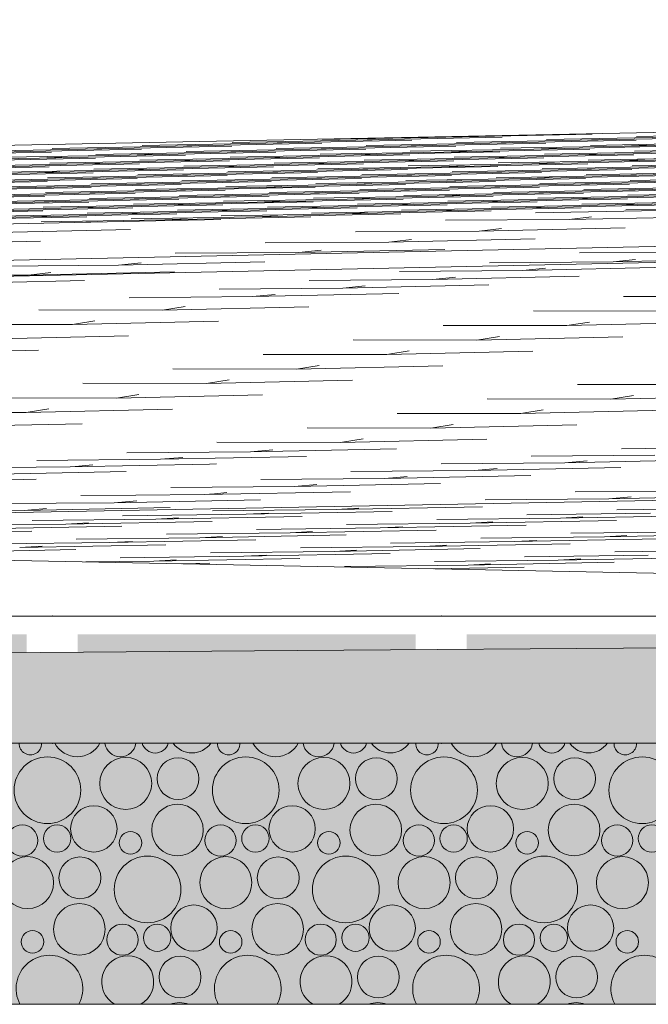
# Model space of a CAD drawing. Header units: millimetres. Extents: x -76432 to -27350, y -300 to 6935.
# Tile 62 of 75: x -30840 to -30494, y -300 to 242. Entities that reach past the tile are written whole.
import ezdxf

# ---------------------------------------------------------------- set-up
doc = ezdxf.new("R2010")
doc.units = ezdxf.units.MM
doc.header["$MEASUREMENT"] = 0
doc.layers.add('Nouveau_Terrain _ Original.Terrain', color=7, linetype='Continuous')
doc.layers.add('Nouveau_VRD _ Voirie 3d.VRD', color=7, linetype='Continuous')

# ---------------------------------------------------------------- blocks, each defined once
blk = doc.blocks.new('Élément de coupe_31')
at = {"layer": 'Nouveau_Terrain _ Original.Terrain', "linetype": 'Continuous', "lineweight": 15, "true_color": 0xf48e54}
h = blk.add_hatch(dxfattribs=at)
h.set_pattern_fill('Terre', color=33, style=0, pattern_type=2)
h.set_pattern_definition([(45, (0, 0), (-137.8858, 137.8858), []), (45, (-45.96, 45.96), (-275.7716, 275.7716), []), (45, (-91.92, 91.92), (-275.7716, 275.7716), []), (135, (-137.886, 137.886), (45.96194, 45.96194), [195, -195])])
h.paths.add_polyline_path([(-45278.93, -182.88), (-48767.24, -201.74), (-53028.52, -224.87), (-58189.71, -253.03), (-64406.44, -287.14), (-66736.01, -300), (-27349.9, -300), (-27349.9, -80.38), (-30347.05, -102.7), (-30687.31, -105.32), (-30979.52, -107.48), (-31257.53, -109.37), (-31550.89, -111.18), (-31862.67, -112.95), (-32189.06, -114.67), (-32526.08, -116.34), (-40248.03, -155.83), (-42463.99, -167.72)])
at = {"layer": 'Nouveau_Terrain _ Original.Terrain', "color": 7, "linetype": 'Continuous', "lineweight": 15}
for p, q in [((-27349.9, 242.02), (-33618.28, 118.16)), ((-27349.9, 183.09), (-33618.28, 51.45)), ((-33618.28, 41.72), (-27349.9, 175.38)), ((-28602.27, 12.4), (-31527.12, -42))]:
    blk.add_line(p, q, dxfattribs=at)
at = {"layer": 'Nouveau_Terrain _ Original.Terrain', "color": 114, "linetype": 'Continuous', "lineweight": 15, "true_color": 0x00ad56}
for p, q in [((-30605.5, 177.27), (-30525.07, 178.92)), ((-30605.5, 177.27), (-30525.07, 178.92)), ((-30432.55, 178.96), (-30500.58, 177.71)), ((-30432.55, 178.96), (-30500.58, 177.71)), ((-30704.67, 173.99), (-30772.7, 172.75)), ((-30704.67, 173.99), (-30772.7, 172.75)), ((-30754.25, 172.35), (-30673.83, 174)), ((-30754.25, 172.35), (-30673.83, 174)), ((-30655.08, 175.63), (-30723.11, 174.39)), ((-30655.08, 175.63), (-30723.11, 174.39)), ((-30704.67, 173.99), (-30624.24, 175.64)), ((-30704.67, 173.99), (-30624.24, 175.64)), ((-30704.67, 173.99), (-30692.27, 174.4)), ((-30704.67, 173.99), (-30692.27, 174.4)), ((-30605.5, 177.27), (-30673.53, 176.02)), ((-30605.5, 177.27), (-30673.53, 176.02)), ((-30655.08, 175.63), (-30574.66, 177.28)), ((-30655.08, 175.63), (-30574.66, 177.28)), ((-30655.08, 175.63), (-30642.69, 176.04)), ((-30655.08, 175.63), (-30642.69, 176.04)), ((-30581.31, 174.04), (-30649.34, 172.8)), ((-30581.31, 174.04), (-30649.34, 172.8)), ((-30630.89, 172.4), (-30550.47, 174.05)), ((-30630.89, 172.4), (-30550.47, 174.05)), ((-30605.5, 177.27), (-30593.1, 177.67)), ((-30605.5, 177.27), (-30593.1, 177.67)), ((-30531.72, 175.68), (-30599.75, 174.44)), ((-30531.72, 175.68), (-30599.75, 174.44)), ((-30581.31, 174.04), (-30500.88, 175.69)), ((-30581.31, 174.04), (-30500.88, 175.69)), ((-30581.31, 174.04), (-30568.91, 174.45)), ((-30581.31, 174.04), (-30568.91, 174.45)), ((-30482.14, 177.32), (-30550.16, 176.08)), ((-30482.14, 177.32), (-30550.16, 176.08)), ((-30531.72, 175.68), (-30451.3, 177.33)), ((-30531.72, 175.68), (-30451.3, 177.33)), ((-30531.72, 175.68), (-30519.32, 176.09)), ((-30531.72, 175.68), (-30519.32, 176.09)), ((-30457.94, 174.09), (-30525.97, 172.85)), ((-30457.94, 174.09), (-30525.97, 172.85)), ((-30507.53, 172.46), (-30427.1, 174.11)), ((-30507.53, 172.46), (-30427.1, 174.11)), ((-30903.01, 167.44), (-30822.58, 169.09)), ((-30903.01, 167.44), (-30822.58, 169.09)), ((-30803.84, 170.71), (-30871.87, 169.47)), ((-30803.84, 170.71), (-30871.87, 169.47)), ((-30853.42, 169.08), (-30773, 170.73)), ((-30853.42, 169.08), (-30773, 170.73)), ((-30754.25, 172.35), (-30822.28, 171.11)), ((-30754.25, 172.35), (-30822.28, 171.11)), ((-30803.84, 170.71), (-30723.41, 172.36)), ((-30803.84, 170.71), (-30723.41, 172.36)), ((-30803.84, 170.71), (-30791.44, 171.12)), ((-30803.84, 170.71), (-30791.44, 171.12)), ((-30730.06, 169.13), (-30798.09, 167.89)), ((-30730.06, 169.13), (-30798.09, 167.89)), ((-30779.65, 167.49), (-30699.22, 169.14)), ((-30779.65, 167.49), (-30699.22, 169.14)), ((-30754.25, 172.35), (-30741.86, 172.76)), ((-30754.25, 172.35), (-30741.86, 172.76)), ((-30680.48, 170.77), (-30748.51, 169.52)), ((-30680.48, 170.77), (-30748.51, 169.52)), ((-30730.06, 169.13), (-30649.64, 170.78)), ((-30730.06, 169.13), (-30649.64, 170.78)), ((-30730.06, 169.13), (-30717.67, 169.54)), ((-30730.06, 169.13), (-30717.67, 169.54)), ((-30630.89, 172.4), (-30698.92, 171.16)), ((-30630.89, 172.4), (-30698.92, 171.16)), ((-30680.48, 170.77), (-30600.05, 172.42)), ((-30680.48, 170.77), (-30600.05, 172.42)), ((-30680.48, 170.77), (-30668.08, 171.18)), ((-30680.48, 170.77), (-30668.08, 171.18)), ((-30606.7, 169.18), (-30674.73, 167.94)), ((-30606.7, 169.18), (-30674.73, 167.94)), ((-30656.29, 167.54), (-30575.86, 169.19)), ((-30656.29, 167.54), (-30575.86, 169.19)), ((-30630.89, 172.4), (-30618.5, 172.81)), ((-30630.89, 172.4), (-30618.5, 172.81)), ((-30557.12, 170.82), (-30625.15, 169.58)), ((-30557.12, 170.82), (-30625.15, 169.58)), ((-30606.7, 169.18), (-30526.28, 170.83)), ((-30606.7, 169.18), (-30526.28, 170.83)), ((-30606.7, 169.18), (-30594.3, 169.59)), ((-30606.7, 169.18), (-30594.3, 169.59)), ((-30507.53, 172.46), (-30575.56, 171.21)), ((-30507.53, 172.46), (-30575.56, 171.21)), ((-30557.12, 170.82), (-30476.69, 172.47)), ((-30557.12, 170.82), (-30476.69, 172.47)), ((-30557.12, 170.82), (-30544.72, 171.23)), ((-30557.12, 170.82), (-30544.72, 171.23)), ((-30483.34, 169.23), (-30551.37, 167.99)), ((-30483.34, 169.23), (-30551.37, 167.99)), ((-30532.93, 167.59), (-30452.5, 169.24)), ((-30532.93, 167.59), (-30452.5, 169.24)), ((-30507.53, 172.46), (-30495.13, 172.87)), ((-30507.53, 172.46), (-30495.13, 172.87)), ((-30433.75, 170.87), (-30501.78, 169.63)), ((-30433.75, 170.87), (-30501.78, 169.63)), ((-30829.23, 165.85), (-30897.26, 164.61)), ((-30829.23, 165.85), (-30897.26, 164.61)), ((-30878.82, 164.21), (-30798.39, 165.87)), ((-30878.82, 164.21), (-30798.39, 165.87)), ((-30805.04, 162.63), (-30873.07, 161.39)), ((-30805.04, 162.63), (-30873.07, 161.39)), ((-30854.63, 160.99), (-30774.2, 162.64)), ((-30854.63, 160.99), (-30774.2, 162.64)), ((-30779.65, 167.49), (-30847.68, 166.25)), ((-30779.65, 167.49), (-30847.68, 166.25)), ((-30829.23, 165.85), (-30748.81, 167.5)), ((-30829.23, 165.85), (-30748.81, 167.5)), ((-30829.23, 165.85), (-30816.84, 166.26)), ((-30829.23, 165.85), (-30816.84, 166.26)), ((-30755.46, 164.27), (-30823.49, 163.02)), ((-30755.46, 164.27), (-30823.49, 163.02)), ((-30805.04, 162.63), (-30724.62, 164.28)), ((-30805.04, 162.63), (-30724.62, 164.28)), ((-30805.04, 162.63), (-30792.65, 163.04)), ((-30805.04, 162.63), (-30792.65, 163.04)), ((-30779.65, 167.49), (-30767.25, 167.9)), ((-30779.65, 167.49), (-30767.25, 167.9)), ((-30705.87, 165.9), (-30773.9, 164.66)), ((-30705.87, 165.9), (-30773.9, 164.66)), ((-30755.46, 164.27), (-30675.03, 165.92)), ((-30755.46, 164.27), (-30675.03, 165.92)), ((-30755.46, 164.27), (-30743.06, 164.68)), ((-30755.46, 164.27), (-30743.06, 164.68)), ((-30681.68, 162.68), (-30749.71, 161.44)), ((-30681.68, 162.68), (-30749.71, 161.44)), ((-30731.27, 161.04), (-30650.84, 162.69)), ((-30731.27, 161.04), (-30650.84, 162.69)), ((-30656.29, 167.54), (-30724.32, 166.3)), ((-30656.29, 167.54), (-30724.32, 166.3)), ((-30705.87, 165.9), (-30625.45, 167.55)), ((-30705.87, 165.9), (-30625.45, 167.55)), ((-30705.87, 165.9), (-30693.48, 166.31)), ((-30705.87, 165.9), (-30693.48, 166.31)), ((-30632.1, 164.32), (-30700.13, 163.08)), ((-30632.1, 164.32), (-30700.13, 163.08)), ((-30681.68, 162.68), (-30601.26, 164.33)), ((-30681.68, 162.68), (-30601.26, 164.33)), ((-30681.68, 162.68), (-30669.29, 163.09)), ((-30681.68, 162.68), (-30669.29, 163.09)), ((-30656.29, 167.54), (-30643.89, 167.95)), ((-30656.29, 167.54), (-30643.89, 167.95)), ((-30582.51, 165.96), (-30650.54, 164.71)), ((-30582.51, 165.96), (-30650.54, 164.71)), ((-30632.1, 164.32), (-30551.67, 165.97)), ((-30632.1, 164.32), (-30551.67, 165.97)), ((-30632.1, 164.32), (-30619.7, 164.73)), ((-30632.1, 164.32), (-30619.7, 164.73)), ((-30558.32, 162.73), (-30626.35, 161.49)), ((-30558.32, 162.73), (-30626.35, 161.49)), ((-30607.91, 161.09), (-30527.48, 162.75)), ((-30607.91, 161.09), (-30527.48, 162.75)), ((-30532.93, 167.59), (-30600.95, 166.35)), ((-30532.93, 167.59), (-30600.95, 166.35)), ((-30582.51, 165.96), (-30502.08, 167.61)), ((-30582.51, 165.96), (-30502.08, 167.61)), ((-30582.51, 165.96), (-30570.11, 166.37)), ((-30582.51, 165.96), (-30570.11, 166.37)), ((-30508.73, 164.37), (-30576.76, 163.13)), ((-30508.73, 164.37), (-30576.76, 163.13)), ((-30558.32, 162.73), (-30477.89, 164.38)), ((-30558.32, 162.73), (-30477.89, 164.38)), ((-30558.32, 162.73), (-30545.92, 163.14)), ((-30558.32, 162.73), (-30545.92, 163.14)), ((-30532.93, 167.59), (-30520.53, 168)), ((-30532.93, 167.59), (-30520.53, 168)), ((-30459.15, 166.01), (-30527.18, 164.77)), ((-30459.15, 166.01), (-30527.18, 164.77)), ((-30508.73, 164.37), (-30428.31, 166.02)), ((-30508.73, 164.37), (-30428.31, 166.02)), ((-30508.73, 164.37), (-30496.34, 164.78)), ((-30508.73, 164.37), (-30496.34, 164.78)), ((-30434.96, 162.78), (-30502.99, 161.54)), ((-30434.96, 162.78), (-30502.99, 161.54)), ((-30904.21, 159.35), (-30823.79, 161)), ((-30904.21, 159.35), (-30823.79, 161)), ((-30830.44, 157.77), (-30898.47, 156.53)), ((-30830.44, 157.77), (-30898.47, 156.53)), ((-30880.02, 156.13), (-30799.6, 157.78)), ((-30880.02, 156.13), (-30799.6, 157.78)), ((-30780.85, 159.4), (-30848.88, 158.16)), ((-30780.85, 159.4), (-30848.88, 158.16)), ((-30830.44, 157.77), (-30750.01, 159.42)), ((-30830.44, 157.77), (-30750.01, 159.42)), ((-30830.44, 157.77), (-30818.04, 158.18)), ((-30830.44, 157.77), (-30818.04, 158.18)), ((-30731.27, 161.04), (-30799.3, 159.8)), ((-30731.27, 161.04), (-30799.3, 159.8)), ((-30780.85, 159.4), (-30700.43, 161.06)), ((-30780.85, 159.4), (-30700.43, 161.06)), ((-30780.85, 159.4), (-30768.46, 159.81)), ((-30780.85, 159.4), (-30768.46, 159.81)), ((-30707.08, 157.82), (-30775.11, 156.58)), ((-30707.08, 157.82), (-30775.11, 156.58)), ((-30756.66, 156.18), (-30676.24, 157.83)), ((-30756.66, 156.18), (-30676.24, 157.83)), ((-30731.27, 161.04), (-30718.87, 161.45)), ((-30731.27, 161.04), (-30718.87, 161.45)), ((-30657.49, 159.46), (-30725.52, 158.21)), ((-30657.49, 159.46), (-30725.52, 158.21)), ((-30707.08, 157.82), (-30626.65, 159.47)), ((-30707.08, 157.82), (-30626.65, 159.47)), ((-30707.08, 157.82), (-30694.68, 158.23)), ((-30707.08, 157.82), (-30694.68, 158.23)), ((-30607.91, 161.09), (-30675.93, 159.85)), ((-30607.91, 161.09), (-30675.93, 159.85)), ((-30657.49, 159.46), (-30577.06, 161.11)), ((-30657.49, 159.46), (-30577.06, 161.11)), ((-30657.49, 159.46), (-30645.09, 159.87)), ((-30657.49, 159.46), (-30645.09, 159.87)), ((-30583.71, 157.87), (-30651.74, 156.63)), ((-30583.71, 157.87), (-30651.74, 156.63)), ((-30633.3, 156.23), (-30552.87, 157.88)), ((-30633.3, 156.23), (-30552.87, 157.88)), ((-30607.91, 161.09), (-30595.51, 161.5)), ((-30607.91, 161.09), (-30595.51, 161.5)), ((-30534.13, 159.51), (-30602.16, 158.27)), ((-30534.13, 159.51), (-30602.16, 158.27)), ((-30583.71, 157.87), (-30503.29, 159.52)), ((-30583.71, 157.87), (-30503.29, 159.52)), ((-30583.71, 157.87), (-30571.32, 158.28)), ((-30583.71, 157.87), (-30571.32, 158.28)), ((-30484.54, 161.15), (-30552.57, 159.9)), ((-30484.54, 161.15), (-30552.57, 159.9)), ((-30534.13, 159.51), (-30453.7, 161.16)), ((-30534.13, 159.51), (-30453.7, 161.16)), ((-30534.13, 159.51), (-30521.73, 159.92)), ((-30534.13, 159.51), (-30521.73, 159.92)), ((-30460.35, 157.92), (-30528.38, 156.68)), ((-30460.35, 157.92), (-30528.38, 156.68)), ((-30509.94, 156.28), (-30429.51, 157.94)), ((-30509.94, 156.28), (-30429.51, 157.94)), ((-30905.42, 151.27), (-30824.99, 152.92)), ((-30905.42, 151.27), (-30824.99, 152.92)), ((-30806.25, 154.54), (-30874.28, 153.3)), ((-30806.25, 154.54), (-30874.28, 153.3)), ((-30855.83, 152.9), (-30775.41, 154.56)), ((-30855.83, 152.9), (-30775.41, 154.56)), ((-30756.66, 156.18), (-30824.69, 154.94)), ((-30756.66, 156.18), (-30824.69, 154.94)), ((-30806.25, 154.54), (-30725.82, 156.19)), ((-30806.25, 154.54), (-30725.82, 156.19)), ((-30806.25, 154.54), (-30793.85, 154.95)), ((-30806.25, 154.54), (-30793.85, 154.95)), ((-30732.47, 152.96), (-30800.5, 151.72)), ((-30732.47, 152.96), (-30800.5, 151.72)), ((-30782.06, 151.32), (-30701.63, 152.97)), ((-30782.06, 151.32), (-30701.63, 152.97)), ((-30756.66, 156.18), (-30744.27, 156.59)), ((-30756.66, 156.18), (-30744.27, 156.59)), ((-30682.89, 154.59), (-30750.92, 153.35)), ((-30682.89, 154.59), (-30750.92, 153.35)), ((-30732.47, 152.96), (-30652.05, 154.61)), ((-30732.47, 152.96), (-30652.05, 154.61)), ((-30732.47, 152.96), (-30720.07, 153.37)), ((-30732.47, 152.96), (-30720.07, 153.37)), ((-30633.3, 156.23), (-30701.33, 154.99)), ((-30633.3, 156.23), (-30701.33, 154.99)), ((-30682.89, 154.59), (-30602.46, 156.25)), ((-30682.89, 154.59), (-30602.46, 156.25)), ((-30682.89, 154.59), (-30670.49, 155)), ((-30682.89, 154.59), (-30670.49, 155)), ((-30609.11, 153.01), (-30677.14, 151.77)), ((-30609.11, 153.01), (-30677.14, 151.77)), ((-30658.7, 151.37), (-30578.27, 153.02)), ((-30658.7, 151.37), (-30578.27, 153.02)), ((-30658.7, 151.37), (-30646.3, 151.78)), ((-30658.7, 151.37), (-30646.3, 151.78)), ((-30633.3, 156.23), (-30620.9, 156.64)), ((-30633.3, 156.23), (-30620.9, 156.64)), ((-30559.52, 154.65), (-30627.55, 153.41)), ((-30559.52, 154.65), (-30627.55, 153.41)), ((-30609.11, 153.01), (-30528.68, 154.66)), ((-30609.11, 153.01), (-30528.68, 154.66)), ((-30609.11, 153.01), (-30596.71, 153.42)), ((-30609.11, 153.01), (-30596.71, 153.42)), ((-30509.94, 156.28), (-30577.97, 155.04)), ((-30509.94, 156.28), (-30577.97, 155.04)), ((-30559.52, 154.65), (-30479.1, 156.3)), ((-30559.52, 154.65), (-30479.1, 156.3)), ((-30559.52, 154.65), (-30547.13, 155.06)), ((-30559.52, 154.65), (-30547.13, 155.06)), ((-30485.75, 153.06), (-30553.78, 151.82)), ((-30485.75, 153.06), (-30553.78, 151.82)), ((-30535.33, 151.42), (-30454.91, 153.07)), ((-30535.33, 151.42), (-30454.91, 153.07)), ((-30535.33, 151.42), (-30522.94, 151.83)), ((-30535.33, 151.42), (-30522.94, 151.83)), ((-30509.94, 156.28), (-30497.54, 156.69)), ((-30509.94, 156.28), (-30497.54, 156.69)), ((-30436.16, 154.7), (-30504.19, 153.46)), ((-30436.16, 154.7), (-30504.19, 153.46)), ((-30831.64, 149.68), (-30899.67, 148.44)), ((-30831.64, 149.68), (-30899.67, 148.44)), ((-30881.23, 148.04), (-30800.8, 149.69)), ((-30881.23, 148.04), (-30800.8, 149.69)), ((-30807.45, 146.46), (-30875.48, 145.22)), ((-30807.45, 146.46), (-30875.48, 145.22)), ((-30857.04, 144.82), (-30776.61, 146.47)), ((-30857.04, 144.82), (-30776.61, 146.47)), ((-30782.06, 151.32), (-30850.09, 150.08)), ((-30782.06, 151.32), (-30850.09, 150.08)), ((-30831.64, 149.68), (-30751.22, 151.33)), ((-30831.64, 149.68), (-30751.22, 151.33)), ((-30831.64, 149.68), (-30819.25, 150.09)), ((-30831.64, 149.68), (-30819.25, 150.09)), ((-30757.87, 148.09), (-30825.9, 146.85)), ((-30757.87, 148.09), (-30825.9, 146.85)), ((-30807.45, 146.46), (-30727.03, 148.11)), ((-30807.45, 146.46), (-30727.03, 148.11)), ((-30807.45, 146.46), (-30795.06, 146.87)), ((-30807.45, 146.46), (-30795.06, 146.87)), ((-30782.06, 151.32), (-30769.66, 151.73)), ((-30782.06, 151.32), (-30769.66, 151.73)), ((-30708.28, 149.73), (-30776.31, 148.49)), ((-30708.28, 149.73), (-30776.31, 148.49)), ((-30757.87, 148.09), (-30677.44, 149.75)), ((-30757.87, 148.09), (-30677.44, 149.75)), ((-30757.87, 148.09), (-30745.47, 148.5)), ((-30757.87, 148.09), (-30745.47, 148.5)), ((-30684.09, 146.51), (-30752.12, 145.27)), ((-30684.09, 146.51), (-30752.12, 145.27)), ((-30733.68, 144.87), (-30653.25, 146.52)), ((-30733.68, 144.87), (-30653.25, 146.52)), ((-30658.7, 151.37), (-30726.72, 150.13)), ((-30658.7, 151.37), (-30726.72, 150.13)), ((-30708.28, 149.73), (-30627.85, 151.38)), ((-30708.28, 149.73), (-30627.85, 151.38)), ((-30708.28, 149.73), (-30695.88, 150.14)), ((-30708.28, 149.73), (-30695.88, 150.14)), ((-30634.5, 148.15), (-30702.53, 146.91)), ((-30634.5, 148.15), (-30702.53, 146.91)), ((-30684.09, 146.51), (-30603.66, 148.16)), ((-30684.09, 146.51), (-30603.66, 148.16)), ((-30684.09, 146.51), (-30671.69, 146.92)), ((-30684.09, 146.51), (-30671.69, 146.92)), ((-30584.92, 149.78), (-30652.95, 148.54)), ((-30584.92, 149.78), (-30652.95, 148.54)), ((-30634.5, 148.15), (-30554.08, 149.8)), ((-30634.5, 148.15), (-30554.08, 149.8)), ((-30634.5, 148.15), (-30622.11, 148.56)), ((-30634.5, 148.15), (-30622.11, 148.56)), ((-30560.73, 146.56), (-30628.76, 145.32)), ((-30560.73, 146.56), (-30628.76, 145.32)), ((-30610.31, 144.92), (-30529.89, 146.57)), ((-30610.31, 144.92), (-30529.89, 146.57)), ((-30535.33, 151.42), (-30603.36, 150.18)), ((-30535.33, 151.42), (-30603.36, 150.18)), ((-30584.92, 149.78), (-30504.49, 151.44)), ((-30584.92, 149.78), (-30504.49, 151.44)), ((-30584.92, 149.78), (-30572.52, 150.19)), ((-30584.92, 149.78), (-30572.52, 150.19)), ((-30511.14, 148.2), (-30579.17, 146.96)), ((-30511.14, 148.2), (-30579.17, 146.96)), ((-30560.73, 146.56), (-30480.3, 148.21)), ((-30560.73, 146.56), (-30480.3, 148.21)), ((-30560.73, 146.56), (-30548.33, 146.97)), ((-30560.73, 146.56), (-30548.33, 146.97)), ((-30461.56, 149.84), (-30529.59, 148.6)), ((-30461.56, 149.84), (-30529.59, 148.6)), ((-30511.14, 148.2), (-30430.72, 149.85)), ((-30511.14, 148.2), (-30430.72, 149.85)), ((-30511.14, 148.2), (-30498.75, 148.61)), ((-30511.14, 148.2), (-30498.75, 148.61)), ((-30437.37, 146.61), (-30505.4, 145.37)), ((-30437.37, 146.61), (-30505.4, 145.37)), ((-30906.62, 143.18), (-30826.2, 144.83)), ((-30906.62, 143.18), (-30826.2, 144.83)), ((-30832.85, 141.6), (-30900.88, 140.35)), ((-30832.85, 141.6), (-30900.88, 140.35)), ((-30882.43, 139.96), (-30802.01, 141.61)), ((-30882.43, 139.96), (-30802.01, 141.61)), ((-30783.26, 143.23), (-30851.29, 141.99)), ((-30783.26, 143.23), (-30851.29, 141.99)), ((-30832.85, 141.6), (-30752.42, 143.25)), ((-30832.85, 141.6), (-30752.42, 143.25)), ((-30832.85, 141.6), (-30820.45, 142)), ((-30832.85, 141.6), (-30820.45, 142)), ((-30733.68, 144.87), (-30801.7, 143.63)), ((-30733.68, 144.87), (-30801.7, 143.63)), ((-30783.26, 143.23), (-30702.83, 144.88)), ((-30783.26, 143.23), (-30702.83, 144.88)), ((-30783.26, 143.23), (-30770.86, 143.64)), ((-30783.26, 143.23), (-30770.86, 143.64)), ((-30709.48, 141.65), (-30777.51, 140.41)), ((-30709.48, 141.65), (-30777.51, 140.41)), ((-30759.07, 140.01), (-30678.64, 141.66)), ((-30759.07, 140.01), (-30678.64, 141.66)), ((-30733.68, 144.87), (-30721.28, 145.28)), ((-30733.68, 144.87), (-30721.28, 145.28)), ((-30659.9, 143.29), (-30727.93, 142.04)), ((-30659.9, 143.29), (-30727.93, 142.04)), ((-30709.48, 141.65), (-30629.06, 143.3)), ((-30709.48, 141.65), (-30629.06, 143.3)), ((-30709.48, 141.65), (-30697.09, 142.06)), ((-30709.48, 141.65), (-30697.09, 142.06)), ((-30610.31, 144.92), (-30678.34, 143.68)), ((-30610.31, 144.92), (-30678.34, 143.68)), ((-30659.9, 143.29), (-30579.47, 144.94)), ((-30659.9, 143.29), (-30579.47, 144.94)), ((-30659.9, 143.29), (-30647.5, 143.69)), ((-30659.9, 143.29), (-30647.5, 143.69)), ((-30586.12, 141.7), (-30654.15, 140.46)), ((-30586.12, 141.7), (-30654.15, 140.46)), ((-30635.71, 140.06), (-30555.28, 141.71)), ((-30635.71, 140.06), (-30555.28, 141.71)), ((-30610.31, 144.92), (-30597.92, 145.33)), ((-30610.31, 144.92), (-30597.92, 145.33)), ((-30536.54, 143.34), (-30604.57, 142.1)), ((-30536.54, 143.34), (-30604.57, 142.1)), ((-30586.12, 141.7), (-30505.7, 143.35)), ((-30586.12, 141.7), (-30505.7, 143.35)), ((-30586.12, 141.7), (-30573.73, 142.11)), ((-30586.12, 141.7), (-30573.73, 142.11)), ((-30486.95, 144.97), (-30554.98, 143.73)), ((-30486.95, 144.97), (-30554.98, 143.73)), ((-30536.54, 143.34), (-30456.11, 144.99)), ((-30536.54, 143.34), (-30456.11, 144.99)), ((-30536.54, 143.34), (-30524.14, 143.75)), ((-30536.54, 143.34), (-30524.14, 143.75)), ((-30462.76, 141.75), (-30530.79, 140.51)), ((-30462.76, 141.75), (-30530.79, 140.51)), ((-30512.35, 140.11), (-30431.92, 141.76)), ((-30512.35, 140.11), (-30431.92, 141.76)), ((-30907.83, 135.1), (-30827.4, 136.75)), ((-30907.83, 135.1), (-30827.4, 136.75)), ((-30808.66, 138.37), (-30876.69, 137.13)), ((-30808.66, 138.37), (-30876.69, 137.13)), ((-30858.24, 136.73), (-30777.82, 138.38)), ((-30858.24, 136.73), (-30777.82, 138.38)), ((-30759.07, 140.01), (-30827.1, 138.77)), ((-30759.07, 140.01), (-30827.1, 138.77)), ((-30808.66, 138.37), (-30728.23, 140.02)), ((-30808.66, 138.37), (-30728.23, 140.02)), ((-30808.66, 138.37), (-30796.26, 138.78)), ((-30808.66, 138.37), (-30796.26, 138.78)), ((-30734.88, 136.79), (-30802.91, 135.54)), ((-30734.88, 136.79), (-30802.91, 135.54)), ((-30784.46, 135.15), (-30704.04, 136.8)), ((-30784.46, 135.15), (-30704.04, 136.8)), ((-30784.46, 135.15), (-30772.07, 135.56)), ((-30784.46, 135.15), (-30772.07, 135.56)), ((-30759.07, 140.01), (-30746.67, 140.42)), ((-30759.07, 140.01), (-30746.67, 140.42)), ((-30685.29, 138.42), (-30753.32, 137.18)), ((-30685.29, 138.42), (-30753.32, 137.18)), ((-30734.88, 136.79), (-30654.45, 138.44)), ((-30734.88, 136.79), (-30654.45, 138.44)), ((-30734.88, 136.79), (-30722.48, 137.19)), ((-30734.88, 136.79), (-30722.48, 137.19)), ((-30635.71, 140.06), (-30703.74, 138.82)), ((-30635.71, 140.06), (-30703.74, 138.82)), ((-30685.29, 138.42), (-30604.87, 140.07)), ((-30685.29, 138.42), (-30604.87, 140.07)), ((-30685.29, 138.42), (-30672.9, 138.83)), ((-30685.29, 138.42), (-30672.9, 138.83)), ((-30611.52, 136.84), (-30679.55, 135.6)), ((-30611.52, 136.84), (-30679.55, 135.6)), ((-30661.1, 135.2), (-30580.68, 136.85)), ((-30661.1, 135.2), (-30580.68, 136.85)), ((-30661.1, 135.2), (-30648.71, 135.61)), ((-30661.1, 135.2), (-30648.71, 135.61)), ((-30635.71, 140.06), (-30623.31, 140.47)), ((-30635.71, 140.06), (-30623.31, 140.47)), ((-30561.93, 138.48), (-30629.96, 137.23)), ((-30561.93, 138.48), (-30629.96, 137.23)), ((-30611.52, 136.84), (-30531.09, 138.49)), ((-30611.52, 136.84), (-30531.09, 138.49)), ((-30611.52, 136.84), (-30599.12, 137.25)), ((-30611.52, 136.84), (-30599.12, 137.25)), ((-30512.35, 140.11), (-30580.38, 138.87)), ((-30512.35, 140.11), (-30580.38, 138.87)), ((-30561.93, 138.48), (-30481.51, 140.13)), ((-30561.93, 138.48), (-30481.51, 140.13)), ((-30561.93, 138.48), (-30549.54, 138.88)), ((-30561.93, 138.48), (-30549.54, 138.88)), ((-30488.16, 136.89), (-30556.19, 135.65)), ((-30488.16, 136.89), (-30556.19, 135.65)), ((-30512.35, 140.11), (-30499.95, 140.52)), ((-30512.35, 140.11), (-30499.95, 140.52)), ((-30438.57, 138.53), (-30506.6, 137.29)), ((-30438.57, 138.53), (-30506.6, 137.29)), ((-30834.05, 133.51), (-30902.08, 132.27)), ((-30834.05, 133.51), (-30902.08, 132.27)), ((-30883.64, 131.87), (-30803.21, 133.52)), ((-30883.64, 131.87), (-30803.21, 133.52)), ((-30809.86, 130.29), (-30877.89, 129.04)), ((-30809.86, 130.29), (-30877.89, 129.04)), ((-30784.46, 135.15), (-30852.49, 133.91)), ((-30784.46, 135.15), (-30852.49, 133.91)), ((-30834.05, 133.51), (-30753.62, 135.16)), ((-30834.05, 133.51), (-30753.62, 135.16)), ((-30834.05, 133.51), (-30821.65, 133.92)), ((-30834.05, 133.51), (-30821.65, 133.92)), ((-30760.27, 131.92), (-30828.3, 130.68)), ((-30760.27, 131.92), (-30828.3, 130.68)), ((-30809.86, 130.29), (-30729.43, 131.94)), ((-30809.86, 130.29), (-30729.43, 131.94)), ((-30809.86, 130.29), (-30797.46, 130.7)), ((-30809.86, 130.29), (-30797.46, 130.7)), ((-30710.69, 133.56), (-30778.72, 132.32)), ((-30710.69, 133.56), (-30778.72, 132.32)), ((-30760.27, 131.92), (-30679.85, 133.57)), ((-30760.27, 131.92), (-30679.85, 133.57)), ((-30760.27, 131.92), (-30747.88, 132.33)), ((-30760.27, 131.92), (-30747.88, 132.33)), ((-30661.1, 135.2), (-30729.13, 133.96)), ((-30661.1, 135.2), (-30729.13, 133.96)), ((-30710.69, 133.56), (-30630.26, 135.21)), ((-30710.69, 133.56), (-30630.26, 135.21)), ((-30710.69, 133.56), (-30698.29, 133.97)), ((-30710.69, 133.56), (-30698.29, 133.97)), ((-30537.74, 131.95), (-30605.77, 131.72)), ((-30537.74, 131.95), (-30605.77, 131.72)), ((-30537.74, 131.95), (-30457.32, 133.78)), ((-30537.74, 131.95), (-30457.32, 133.78)), ((-30537.74, 131.95), (-30525.35, 133.55)), ((-30537.74, 131.95), (-30525.35, 133.55)), ((-30859.45, 124.61), (-30779.02, 126.44)), ((-30859.45, 124.61), (-30779.02, 126.44)), ((-30587.33, 125.52), (-30655.36, 125.29)), ((-30587.33, 125.52), (-30655.36, 125.29)), ((-30587.33, 125.52), (-30506.9, 127.36)), ((-30587.33, 125.52), (-30506.9, 127.36)), ((-30587.33, 125.52), (-30574.93, 127.13)), ((-30587.33, 125.52), (-30574.93, 127.13)), ((-30909.03, 118.18), (-30828.6, 120.02)), ((-30909.03, 118.18), (-30828.6, 120.02)), ((-30636.91, 119.57), (-30704.94, 119.2)), ((-30636.91, 119.57), (-30704.94, 119.2)), ((-30636.91, 119.57), (-30556.49, 121.38)), ((-30636.91, 119.57), (-30556.49, 121.38)), ((-30636.91, 119.57), (-30624.52, 121.01)), ((-30636.91, 119.57), (-30624.52, 121.01)), ((-30686.5, 113.79), (-30606.07, 115.6)), ((-30686.5, 113.79), (-30606.07, 115.6)), ((-30686.5, 113.79), (-30674.1, 115.23)), ((-30686.5, 113.79), (-30674.1, 115.23)), ((-30463.97, 114.08), (-30532, 113.6)), ((-30463.97, 114.08), (-30532, 113.6)), ((-30785.67, 106.81), (-30705.24, 108.63)), ((-30785.67, 106.81), (-30705.24, 108.63)), ((-30686.5, 113.79), (-30754.53, 113.42)), ((-30686.5, 113.79), (-30754.53, 113.42)), ((-30513.55, 108.74), (-30581.58, 108.26)), ((-30513.55, 108.74), (-30581.58, 108.26)), ((-30513.55, 108.74), (-30433.13, 110.55)), ((-30513.55, 108.74), (-30433.13, 110.55)), ((-30513.55, 108.74), (-30501.15, 110.07)), ((-30513.55, 108.74), (-30501.15, 110.07)), ((-30785.67, 106.81), (-30853.7, 106.33)), ((-30785.67, 106.81), (-30853.7, 106.33)), ((-30835.25, 101.47), (-30754.83, 103.29)), ((-30835.25, 101.47), (-30754.83, 103.29)), ((-30785.67, 106.81), (-30773.27, 108.15)), ((-30785.67, 106.81), (-30773.27, 108.15)), ((-30563.14, 103.93), (-30631.17, 103.36)), ((-30563.14, 103.93), (-30631.17, 103.36)), ((-30563.14, 103.93), (-30482.71, 105.74)), ((-30563.14, 103.93), (-30482.71, 105.74)), ((-30563.14, 103.93), (-30550.74, 105.17)), ((-30563.14, 103.93), (-30550.74, 105.17)), ((-30835.25, 101.47), (-30903.28, 100.99)), ((-30835.25, 101.47), (-30903.28, 100.99)), ((-30884.84, 96.69), (-30804.41, 98.5)), ((-30884.84, 96.69), (-30804.41, 98.5)), ((-30835.25, 101.47), (-30822.86, 102.8)), ((-30835.25, 101.47), (-30822.86, 102.8)), ((-30612.72, 98.94), (-30680.75, 98.38)), ((-30612.72, 98.94), (-30680.75, 98.38)), ((-30612.72, 98.94), (-30532.3, 100.75)), ((-30612.72, 98.94), (-30532.3, 100.75)), ((-30612.72, 98.94), (-30600.33, 100.19)), ((-30612.72, 98.94), (-30600.33, 100.19)), ((-30662.31, 94.3), (-30730.34, 93.68)), ((-30662.31, 94.3), (-30730.34, 93.68)), ((-30662.31, 94.3), (-30581.88, 96.1)), ((-30662.31, 94.3), (-30581.88, 96.1)), ((-30662.31, 94.3), (-30649.91, 95.48)), ((-30662.31, 94.3), (-30649.91, 95.48)), ((-30711.89, 89.55), (-30779.92, 88.93)), ((-30711.89, 89.55), (-30779.92, 88.93)), ((-30711.89, 89.55), (-30631.47, 91.35)), ((-30711.89, 89.55), (-30631.47, 91.35)), ((-30711.89, 89.55), (-30699.5, 90.74)), ((-30711.89, 89.55), (-30699.5, 90.74)), ((-30439.78, 89.53), (-30507.8, 89.67)), ((-30439.78, 89.53), (-30507.8, 89.67)), ((-30761.48, 82.14), (-30829.51, 82.28)), ((-30761.48, 82.14), (-30829.51, 82.28)), ((-30761.48, 82.14), (-30749.08, 84.13)), ((-30761.48, 82.14), (-30749.08, 84.13)), ((-30761.48, 82.14), (-30681.05, 83.99)), ((-30761.48, 82.14), (-30681.05, 83.99)), ((-30489.36, 81.56), (-30557.39, 81.7)), ((-30489.36, 81.56), (-30557.39, 81.7)), ((-30811.06, 74.17), (-30798.67, 76.16)), ((-30811.06, 74.17), (-30798.67, 76.16)), ((-30811.06, 74.17), (-30730.64, 76.01)), ((-30811.06, 74.17), (-30730.64, 76.01)), ((-30811.06, 74.17), (-30879.09, 74.31)), ((-30811.06, 74.17), (-30879.09, 74.31)), ((-30538.95, 73.59), (-30606.98, 73.73)), ((-30538.95, 73.59), (-30606.98, 73.73)), ((-30538.95, 73.59), (-30526.55, 75.58)), ((-30538.95, 73.59), (-30526.55, 75.58)), ((-30538.95, 73.59), (-30458.52, 75.43)), ((-30538.95, 73.59), (-30458.52, 75.43)), ((-30860.65, 66.2), (-30780.22, 68.04)), ((-30860.65, 66.2), (-30780.22, 68.04)), ((-30588.53, 65.62), (-30656.56, 65.76)), ((-30588.53, 65.62), (-30656.56, 65.76)), ((-30588.53, 65.62), (-30576.14, 67.61)), ((-30588.53, 65.62), (-30576.14, 67.61)), ((-30588.53, 65.62), (-30508.11, 67.46)), ((-30588.53, 65.62), (-30508.11, 67.46)), ((-30910.23, 58.22), (-30829.81, 60.07)), ((-30910.23, 58.22), (-30829.81, 60.07)), ((-30638.12, 57.64), (-30625.72, 59.64)), ((-30638.12, 57.64), (-30625.72, 59.64)), ((-30638.12, 57.64), (-30706.15, 57.79)), ((-30638.12, 57.64), (-30706.15, 57.79)), ((-30638.12, 57.64), (-30557.69, 59.49)), ((-30638.12, 57.64), (-30557.69, 59.49)), ((-30687.7, 49.67), (-30755.73, 49.82)), ((-30687.7, 49.67), (-30755.73, 49.82)), ((-30687.7, 49.67), (-30675.31, 51.67)), ((-30687.7, 49.67), (-30675.31, 51.67)), ((-30687.7, 49.67), (-30607.28, 51.52)), ((-30687.7, 49.67), (-30607.28, 51.52)), ((-30737.29, 41.7), (-30724.89, 43.69)), ((-30737.29, 41.7), (-30724.89, 43.69)), ((-30737.29, 41.7), (-30656.86, 43.55)), ((-30737.29, 41.7), (-30656.86, 43.55)), ((-30737.29, 41.7), (-30805.32, 41.85)), ((-30737.29, 41.7), (-30805.32, 41.85)), ((-30465.17, 41.12), (-30533.2, 41.27)), ((-30465.17, 41.12), (-30533.2, 41.27)), ((-30786.87, 33.73), (-30854.9, 33.87)), ((-30786.87, 33.73), (-30854.9, 33.87)), ((-30786.87, 33.73), (-30774.48, 35.72)), ((-30786.87, 33.73), (-30774.48, 35.72)), ((-30786.87, 33.73), (-30706.45, 35.58)), ((-30786.87, 33.73), (-30706.45, 35.58)), ((-30514.76, 33.15), (-30582.78, 33.29)), ((-30514.76, 33.15), (-30582.78, 33.29)), ((-30514.76, 33.15), (-30502.36, 35.14)), ((-30514.76, 33.15), (-30502.36, 35.14)), ((-30514.76, 33.15), (-30434.33, 35)), ((-30514.76, 33.15), (-30434.33, 35)), ((-30836.46, 25.76), (-30824.06, 27.75)), ((-30836.46, 25.76), (-30824.06, 27.75)), ((-30836.46, 25.76), (-30756.03, 27.61)), ((-30836.46, 25.76), (-30756.03, 27.61)), ((-30564.34, 25.18), (-30551.94, 27.17)), ((-30564.34, 25.18), (-30551.94, 27.17)), ((-30836.46, 25.76), (-30904.49, 25.9)), ((-30836.46, 25.76), (-30904.49, 25.9)), ((-30564.34, 25.18), (-30632.37, 25.32)), ((-30564.34, 25.18), (-30632.37, 25.32)), ((-30564.34, 25.18), (-30483.91, 27.03)), ((-30564.34, 25.18), (-30483.91, 27.03)), ((-30886.04, 17.79), (-30805.62, 19.63)), ((-30886.04, 17.79), (-30805.62, 19.63)), ((-30613.93, 17.21), (-30681.96, 17.35)), ((-30613.93, 17.21), (-30681.96, 17.35)), ((-30613.93, 17.21), (-30601.53, 19.2)), ((-30613.93, 17.21), (-30601.53, 19.2)), ((-30613.93, 17.21), (-30533.5, 19.06)), ((-30613.93, 17.21), (-30533.5, 19.06)), ((-30663.51, 9.24), (-30651.12, 11.23)), ((-30663.51, 9.24), (-30651.12, 11.23)), ((-30663.51, 9.24), (-30583.09, 11.08)), ((-30663.51, 9.24), (-30583.09, 11.08)), ((-30663.51, 9.24), (-30731.54, 9.38)), ((-30663.51, 9.24), (-30731.54, 9.38)), ((-30713.1, 4.15), (-30632.67, 5.75)), ((-30713.1, 4.15), (-30632.67, 5.75)), ((-30462.5, 6.26), (-30509.01, 5.87)), ((-30462.5, 6.26), (-30509.01, 5.87)), ((-30762.68, 0.02), (-30830.71, -0.55)), ((-30762.68, 0.02), (-30830.71, -0.55)), ((-30713.1, 4.15), (-30781.13, 3.57)), ((-30713.1, 4.15), (-30781.13, 3.57)), ((-30762.68, 0.02), (-30682.26, 1.63)), ((-30762.68, 0.02), (-30682.26, 1.63)), ((-30762.68, 0.02), (-30750.29, 1.06)), ((-30762.68, 0.02), (-30750.29, 1.06)), ((-30713.1, 4.15), (-30700.7, 5.18)), ((-30713.1, 4.15), (-30700.7, 5.18)), ((-30490.56, 2.3), (-30558.59, 1.73)), ((-30490.56, 2.3), (-30558.59, 1.73)), ((-30830.92, -4.27), (-30880.3, -4.68)), ((-30830.92, -4.27), (-30880.3, -4.68)), ((-30812.27, -4.12), (-30830.92, -4.27)), ((-30812.27, -4.12), (-30830.92, -4.27)), ((-30812.27, -4.12), (-30735.62, -2.58)), ((-30812.27, -4.12), (-30735.62, -2.58)), ((-30812.27, -4.12), (-30809.63, -3.89)), ((-30812.27, -4.12), (-30809.63, -3.89)), ((-30809.63, -3.89), (-30799.87, -3.08)), ((-30809.63, -3.89), (-30799.87, -3.08)), ((-30735.62, -2.58), (-30731.84, -2.51)), ((-30735.62, -2.58), (-30731.84, -2.51)), ((-30540.15, -1.89), (-30608.18, -2.45)), ((-30540.15, -1.89), (-30608.18, -2.45)), ((-30589.74, -6.15), (-30509.31, -4.54)), ((-30589.74, -6.15), (-30509.31, -4.54)), ((-30589.74, -6.15), (-30577.34, -5.08)), ((-30589.74, -6.15), (-30577.34, -5.08)), ((-30540.15, -1.89), (-30459.72, -0.28)), ((-30540.15, -1.89), (-30459.72, -0.28)), ((-30540.15, -1.89), (-30527.75, -0.84)), ((-30540.15, -1.89), (-30527.75, -0.84)), ((-30861.85, -8.32), (-30781.43, -6.71)), ((-30861.85, -8.32), (-30781.43, -6.71)), ((-30639.32, -10.5), (-30684.77, -10.85)), ((-30639.32, -10.5), (-30684.77, -10.85)), ((-30589.74, -6.15), (-30657.77, -6.69)), ((-30589.74, -6.15), (-30657.77, -6.69)), ((-30639.32, -10.5), (-30558.9, -8.88)), ((-30639.32, -10.5), (-30558.9, -8.88)), ((-30639.32, -10.5), (-30632.63, -9.91)), ((-30639.32, -10.5), (-30632.63, -9.91)), ((-30632.63, -9.91), (-30626.92, -9.4)), ((-30632.63, -9.91), (-30626.92, -9.4)), ((-30911.44, -12.6), (-30831.01, -10.98)), ((-30911.44, -12.6), (-30831.01, -10.98)), ((-30688.91, -14.95), (-30756.94, -15.45)), ((-30688.91, -14.95), (-30756.94, -15.45)), ((-30684.76, -10.84), (-30707.35, -11.02)), ((-30684.76, -10.84), (-30707.35, -11.02)), ((-30688.91, -14.95), (-30608.48, -13.33)), ((-30688.91, -14.95), (-30608.48, -13.33)), ((-30688.91, -14.95), (-30676.51, -13.83)), ((-30688.91, -14.95), (-30676.51, -13.83)), ((-30776.14, -19.71), (-30806.52, -19.94)), ((-30776.14, -19.71), (-30806.52, -19.94)), ((-30738.49, -19.43), (-30776.13, -19.71)), ((-30738.49, -19.43), (-30776.13, -19.71)), ((-30738.49, -19.43), (-30658.07, -17.81)), ((-30738.49, -19.43), (-30658.07, -17.81)), ((-30738.49, -19.43), (-30732.79, -18.92)), ((-30738.49, -19.43), (-30732.79, -18.92)), ((-30732.78, -18.92), (-30726.1, -18.31)), ((-30732.78, -18.92), (-30726.1, -18.31)), ((-30466.37, -17.39), (-30534.4, -17.91)), ((-30466.37, -17.39), (-30534.4, -17.91)), ((-30515.96, -21.74), (-30435.53, -20.13)), ((-30515.96, -21.74), (-30435.53, -20.13)), ((-30515.96, -21.74), (-30503.56, -20.67)), ((-30515.96, -21.74), (-30503.56, -20.67)), ((-30788.08, -23.86), (-30856.11, -24.38)), ((-30788.08, -23.86), (-30856.11, -24.38)), ((-30837.66, -28.19), (-30757.24, -26.58)), ((-30837.66, -28.19), (-30757.24, -26.58)), ((-30788.08, -23.86), (-30707.65, -22.25)), ((-30788.08, -23.86), (-30707.65, -22.25)), ((-30788.08, -23.86), (-30775.68, -22.77)), ((-30788.08, -23.86), (-30775.68, -22.77)), ((-30665.92, -27.55), (-30585.49, -26.07)), ((-30665.92, -27.55), (-30585.49, -26.07)), ((-30665.92, -27.55), (-30653.52, -26.88)), ((-30665.92, -27.55), (-30653.52, -26.88)), ((-30515.96, -21.74), (-30583.99, -22.28)), ((-30515.96, -21.74), (-30583.99, -22.28)), ((-30443.39, -27), (-30511.42, -27.81)), ((-30443.39, -27), (-30511.42, -27.81)), ((-30837.66, -28.19), (-30905.69, -28.74)), ((-30837.66, -28.19), (-30905.69, -28.74)), ((-30837.66, -28.19), (-30825.27, -27.12)), ((-30837.66, -28.19), (-30825.27, -27.12)), ((-30715.51, -30.24), (-30783.54, -31.05)), ((-30715.51, -30.24), (-30783.54, -31.05)), ((-30765.09, -32.93), (-30684.67, -31.45)), ((-30765.09, -32.93), (-30684.67, -31.45)), ((-30765.09, -32.93), (-30752.69, -32.25)), ((-30765.09, -32.93), (-30752.69, -32.25)), ((-30665.92, -27.55), (-30733.95, -28.36)), ((-30665.92, -27.55), (-30733.95, -28.36)), ((-30715.51, -30.24), (-30635.08, -28.76)), ((-30715.51, -30.24), (-30635.08, -28.76)), ((-30715.51, -30.24), (-30703.11, -29.57)), ((-30715.51, -30.24), (-30703.11, -29.57)), ((-30542.56, -32.38), (-30610.59, -33.19)), ((-30542.56, -32.38), (-30610.59, -33.19)), ((-30492.97, -29.69), (-30561, -30.5)), ((-30492.97, -29.69), (-30561, -30.5)), ((-30542.56, -32.38), (-30462.13, -30.9)), ((-30542.56, -32.38), (-30462.13, -30.9)), ((-30542.56, -32.38), (-30530.16, -31.71)), ((-30542.56, -32.38), (-30530.16, -31.71)), ((-30814.68, -35.61), (-30882.71, -36.42)), ((-30814.68, -35.61), (-30882.71, -36.42)), ((-30864.26, -38.3), (-30783.84, -36.82)), ((-30864.26, -38.3), (-30783.84, -36.82)), ((-30765.09, -32.93), (-30833.12, -33.73)), ((-30765.09, -32.93), (-30833.12, -33.73)), ((-30814.68, -35.61), (-30734.25, -34.13)), ((-30814.68, -35.61), (-30734.25, -34.13)), ((-30814.68, -35.61), (-30802.28, -34.94)), ((-30814.68, -35.61), (-30802.28, -34.94)), ((-30641.73, -37.76), (-30709.76, -38.56)), ((-30641.73, -37.76), (-30709.76, -38.56)), ((-30592.14, -35.07), (-30660.17, -35.88)), ((-30592.14, -35.07), (-30660.17, -35.88)), ((-30641.73, -37.76), (-30561.3, -36.28)), ((-30641.73, -37.76), (-30561.3, -36.28)), ((-30641.73, -37.76), (-30629.33, -37.08)), ((-30641.73, -37.76), (-30629.33, -37.08)), ((-30592.14, -35.07), (-30511.72, -33.59)), ((-30592.14, -35.07), (-30511.72, -33.59)), ((-30592.14, -35.07), (-30579.75, -34.4)), ((-30592.14, -35.07), (-30579.75, -34.4)), ((-30913.85, -40.99), (-30833.42, -39.51)), ((-30913.85, -40.99), (-30833.42, -39.51)), ((-30740.9, -43.13), (-30808.93, -43.94)), ((-30740.9, -43.13), (-30808.93, -43.94)), ((-30691.32, -40.44), (-30759.34, -41.25)), ((-30691.32, -40.44), (-30759.34, -41.25)), ((-30740.9, -43.13), (-30660.47, -41.65)), ((-30740.9, -43.13), (-30660.47, -41.65)), ((-30740.9, -43.13), (-30728.5, -42.46)), ((-30740.9, -43.13), (-30728.5, -42.46)), ((-30691.32, -40.44), (-30610.89, -38.96)), ((-30691.32, -40.44), (-30610.89, -38.96)), ((-30691.32, -40.44), (-30678.92, -39.77)), ((-30691.32, -40.44), (-30678.92, -39.77)), ((-30518.37, -42.59), (-30586.4, -43.4)), ((-30518.37, -42.59), (-30586.4, -43.4)), ((-30468.78, -39.9), (-30536.81, -40.71)), ((-30468.78, -39.9), (-30536.81, -40.71)), ((-30518.37, -42.59), (-30437.94, -41.11)), ((-30518.37, -42.59), (-30437.94, -41.11)), ((-30518.37, -42.59), (-30505.97, -41.91)), ((-30518.37, -42.59), (-30505.97, -41.91)), ((-30790.49, -45.82), (-30858.52, -46.63)), ((-30790.49, -45.82), (-30858.52, -46.63)), ((-30840.07, -48.51), (-30759.65, -47.03)), ((-30840.07, -48.51), (-30759.65, -47.03)), ((-30840.07, -48.51), (-30827.68, -47.84)), ((-30840.07, -48.51), (-30827.68, -47.84)), ((-30790.49, -45.82), (-30710.06, -44.34)), ((-30790.49, -45.82), (-30710.06, -44.34)), ((-30790.49, -45.82), (-30778.09, -45.15)), ((-30790.49, -45.82), (-30778.09, -45.15)), ((-30617.54, -47.96), (-30685.57, -48.77)), ((-30617.54, -47.96), (-30685.57, -48.77)), ((-30567.95, -45.27), (-30635.98, -46.08)), ((-30567.95, -45.27), (-30635.98, -46.08)), ((-30617.54, -47.96), (-30537.11, -46.48)), ((-30617.54, -47.96), (-30537.11, -46.48)), ((-30617.54, -47.96), (-30605.14, -47.29)), ((-30617.54, -47.96), (-30605.14, -47.29)), ((-30567.95, -45.27), (-30487.53, -43.79)), ((-30567.95, -45.27), (-30487.53, -43.79)), ((-30567.95, -45.27), (-30555.56, -44.6)), ((-30567.95, -45.27), (-30555.56, -44.6)), ((-30889.66, -51.2), (-30809.23, -49.72)), ((-30889.66, -51.2), (-30809.23, -49.72)), ((-30716.71, -53.34), (-30784.74, -54.15)), ((-30716.71, -53.34), (-30784.74, -54.15)), ((-30667.12, -50.65), (-30735.15, -51.46)), ((-30667.12, -50.65), (-30735.15, -51.46)), ((-30716.71, -53.34), (-30636.28, -51.86)), ((-30716.71, -53.34), (-30636.28, -51.86)), ((-30716.71, -53.34), (-30704.31, -52.67)), ((-30716.71, -53.34), (-30704.31, -52.67)), ((-30667.12, -50.65), (-30586.7, -49.17)), ((-30667.12, -50.65), (-30586.7, -49.17)), ((-30667.12, -50.65), (-30654.73, -49.98)), ((-30667.12, -50.65), (-30654.73, -49.98)), ((-30494.18, -52.79), (-30562.21, -53.6)), ((-30494.18, -52.79), (-30562.21, -53.6)), ((-30543.76, -55.48), (-30463.34, -54)), ((-30543.76, -55.48), (-30463.34, -54)), ((-30444.59, -50.1), (-30512.62, -50.91)), ((-30444.59, -50.1), (-30512.62, -50.91)), ((-30766.3, -56.03), (-30803.71, -56.47)), ((-30766.3, -56.03), (-30803.71, -56.47)), ((-30766.3, -56.03), (-30685.87, -54.55)), ((-30766.3, -56.03), (-30685.87, -54.55)), ((-30766.3, -56.03), (-30753.9, -55.35)), ((-30766.3, -56.03), (-30753.9, -55.35)), ((-30751.13, -57.52), (-30735.45, -57.23)), ((-30751.13, -57.52), (-30735.45, -57.23)), ((-30593.35, -58.17), (-30661.38, -58.98)), ((-30593.35, -58.17), (-30661.38, -58.98)), ((-30612.47, -60.3), (-30562.51, -59.38)), ((-30612.47, -60.3), (-30562.51, -59.38)), ((-30543.76, -55.48), (-30611.79, -56.29)), ((-30543.76, -55.48), (-30611.79, -56.29)), ((-30593.35, -58.17), (-30512.92, -56.69)), ((-30593.35, -58.17), (-30512.92, -56.69)), ((-30593.35, -58.17), (-30580.95, -57.5)), ((-30593.35, -58.17), (-30580.95, -57.5)), ((-30543.76, -55.48), (-30531.37, -54.81)), ((-30543.76, -55.48), (-30531.37, -54.81))]:
    blk.add_line(p, q, dxfattribs=at)
at = {"layer": 'Nouveau_Terrain _ Original.Terrain', "color": 7, "linetype": 'Continuous', "lineweight": 15, "flags": 128}
for points in [[(-27349.9, -80.38), (-30347.05, -102.7), (-30687.31, -105.32), (-30979.52, -107.48), (-31257.53, -109.37), (-31550.89, -111.18), (-31862.67, -112.95), (-32189.06, -114.67), (-32526.08, -116.34), (-40248.03, -155.83), (-42463.99, -167.72), (-45278.93, -182.88), (-48767.24, -201.74), (-53028.52, -224.87), (-58189.71, -253.03), (-64406.44, -287.14), (-66736.01, -300)], [(-27349.9, -300), (-28357.28, -300), (-28477.28, -300), (-28627.28, -300), (-28747.28, -300), (-29313.09, -300), (-64105.84, -300)]]:
    blk.add_lwpolyline(points, dxfattribs=at)
blk = doc.blocks.new('*X452')
at = {"layer": 'Nouveau_VRD _ Voirie 3d.VRD', "color": 33, "linetype": 'Continuous', "lineweight": 15, "true_color": 0xf48e54}
for centre, radius in [((-30824.82, -182.16), 18.36), ((-30781.75, -178.42), 14.31), ((-30752.94, -175.78), 11.51), ((-30715.71, -182.16), 18.36), ((-30672.64, -178.42), 14.31), ((-30643.83, -175.78), 11.51), ((-30606.6, -182.16), 18.36), ((-30563.53, -178.42), 14.31), ((-30534.72, -175.78), 11.51), ((-30497.48, -182.16), 18.36), ((-30799.29, -203.44), 12.77), ((-30753.25, -204.09), 14.19), ((-30690.18, -203.44), 12.77), ((-30644.14, -204.09), 14.19), ((-30581.07, -203.44), 12.77), ((-30535.02, -204.09), 14.19), ((-30838.65, -209.82), 8.58), ((-30819.5, -208.76), 7.52), ((-30779.08, -211.06), 6.2), ((-30729.54, -209.82), 8.58), ((-30710.39, -208.76), 7.52), ((-30669.97, -211.06), 6.2), ((-30620.43, -209.82), 8.58), ((-30601.28, -208.76), 7.52), ((-30560.85, -211.06), 6.2), ((-30511.31, -209.82), 8.58), ((-30492.17, -208.76), 7.52), ((-30835.75, -233.02), 14.31), ((-30806.94, -230.38), 11.51), ((-30769.71, -236.76), 18.36), ((-30726.64, -233.02), 14.31), ((-30697.83, -230.38), 11.51), ((-30660.6, -236.76), 18.36), ((-30617.53, -233.02), 14.31), ((-30588.72, -230.38), 11.51), ((-30551.48, -236.76), 18.36), ((-30508.42, -233.02), 14.31), ((-30807.25, -258.69), 14.19), ((-30744.18, -258.04), 12.77), ((-30698.14, -258.69), 14.19), ((-30635.07, -258.04), 12.77), ((-30589.02, -258.69), 14.19), ((-30525.95, -258.04), 12.77), ((-30833.08, -265.66), 6.2), ((-30783.54, -264.42), 8.58), ((-30764.39, -263.35), 7.52), ((-30723.97, -265.66), 6.2), ((-30674.43, -264.42), 8.58), ((-30655.28, -263.35), 7.52), ((-30614.85, -265.66), 6.2), ((-30565.31, -264.42), 8.58), ((-30546.17, -263.35), 7.52), ((-30505.74, -265.66), 6.2), ((-30751.83, -284.98), 11.51), ((-30642.72, -284.98), 11.51), ((-30533.6, -284.98), 11.51)]:
    blk.add_circle(centre, radius, dxfattribs=at)
for centre, radius, start, end in [((-30834.19, -156.46), 6.2, 178.4685, 1.5315), ((-30808.36, -149.49), 14.19, 208.6751, 331.3249), ((-30784.65, -155.22), 8.58, 187.2196, 352.7804), ((-30765.5, -154.16), 7.52, 196.5415, 343.4585), ((-30745.29, -148.84), 12.77, 215.763, 324.237), ((-30725.08, -156.46), 6.2, 178.4685, 1.5315), ((-30699.25, -149.49), 14.19, 208.6751, 331.3249), ((-30675.54, -155.22), 8.58, 187.2196, 352.7804), ((-30656.39, -154.16), 7.52, 196.5415, 343.4585), ((-30636.18, -148.84), 12.77, 215.763, 324.237), ((-30615.97, -156.46), 6.2, 178.4685, 1.5315), ((-30590.14, -149.49), 14.19, 208.6751, 331.3249), ((-30566.43, -155.22), 8.58, 187.2196, 352.7804), ((-30547.28, -154.16), 7.52, 196.5415, 343.4585), ((-30527.07, -148.84), 12.77, 215.763, 324.237), ((-30506.85, -156.46), 6.2, 178.4685, 1.5315), ((-30823.71, -291.36), 18.36, 331.9273, 208.0727), ((-30780.64, -287.62), 14.31, 300.1222, 239.8778), ((-30714.6, -291.36), 18.36, 331.9273, 208.0727), ((-30671.53, -287.62), 14.31, 300.1222, 239.8778), ((-30605.48, -291.36), 18.36, 331.9273, 208.0727), ((-30562.42, -287.62), 14.31, 300.1222, 239.8778), ((-30496.37, -291.36), 18.36, 331.9273, 208.0727), ((-30798.18, -312.63), 12.77, 81.7675, 98.2325), ((-30752.14, -313.28), 14.19, 69.3886, 110.6114), ((-30689.07, -312.63), 12.77, 81.7675, 98.2325), ((-30643.02, -313.28), 14.19, 69.3886, 110.6114), ((-30579.95, -312.63), 12.77, 81.7675, 98.2325), ((-30533.91, -313.28), 14.19, 69.3886, 110.6114)]:
    blk.add_arc(centre, radius, start, end, dxfattribs=at)
blk = doc.blocks.new('*X453')
at = {"layer": 'Nouveau_VRD _ Voirie 3d.VRD', "linetype": 'Continuous', "lineweight": 15, "true_color": 0xb5b5b5}
for points in [[(-31022.2, -96.29), (-31022.2, -146.3), (-30836.17, -146.3), (-30836.17, -96.29)], [(-30808.16, -96.29), (-30808.16, -146.3), (-30622.12, -146.3), (-30622.12, -96.29)], [(-30594.12, -96.29), (-30594.12, -146.3), (-30408.08, -146.3), (-30408.08, -96.29)]]:
    blk.add_hatch(color=253, dxfattribs=at).paths.add_polyline_path(points)
at = {"layer": 'Nouveau_VRD _ Voirie 3d.VRD', "color": 253, "linetype": 'Continuous', "lineweight": 15, "true_color": 0xb5b5b5}
for p in [(-30822.16, -86.28), (-30608.12, -86.28), (-30822.16, -156.3), (-30608.12, -156.3)]:
    blk.add_point(p, dxfattribs=at)
blk = doc.blocks.new('Élément de coupe_449')
at = {"layer": 'Nouveau_VRD _ Voirie 3d.VRD', "color": 251, "linetype": 'Continuous', "lineweight": 15, "true_color": 0x6a6a6a}
blk.add_line((-29313.09, -86.28), (-33627.28, 0), dxfattribs=at)
at = {"layer": 'Nouveau_VRD _ Voirie 3d.VRD', "color": 7, "linetype": 'Continuous', "lineweight": 15}
for p, q in [((-29313.09, -86.28), (-64106.1, -86.28)), ((-29313.09, -156.3), (-64106.21, -156.3))]:
    blk.add_line(p, q, dxfattribs=at)
at = {"layer": 'Nouveau_VRD _ Voirie 3d.VRD', "lineweight": 0}
for name in ['*X453', '*X452']:
    blk.add_blockref(name, (0, 0), dxfattribs=at)

msp = doc.modelspace()

# ---------------------------------------------------------------- block references
at = {"layer": 'Nouveau_Terrain _ Original.Terrain', "lineweight": 0}
msp.add_blockref('Élément de coupe_31', (0, 0), dxfattribs=at)
at = {"layer": 'Nouveau_VRD _ Voirie 3d.VRD', "lineweight": 0}
msp.add_blockref('Élément de coupe_449', (0, 0), dxfattribs=at)

doc.saveas('drawing.dxf')
